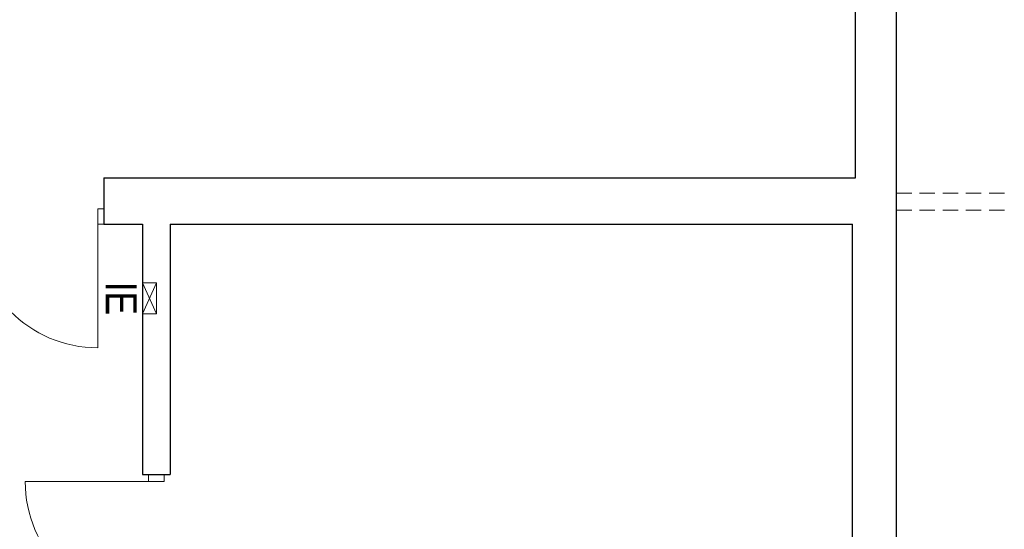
# Model space of a CAD drawing. Extents: x -543332 to -323966, y -9028 to 137422.
# Tile 22 of 250: x -480404 to -474024, y 36743 to 40041. Entities that reach past the tile are written whole.
import ezdxf

# ---------------------------------------------------------------- set-up
doc = ezdxf.new("R2010")
doc.units = 0
doc.header["$MEASUREMENT"] = 0
doc.linetypes.add('Krawędzie ukryte', pattern=[150, 100, -50])
for name, color, linetype, lineweight in [('INSTALACJA IE_Nr_Pióra__88', 8, 'Continuous', 20), ('INWENT OPISY_Nr_Pióra__88', 8, 'Continuous', 20), ('INWENT. DRZWI_Nr_Pióra__5', 8, 'Continuous', 13), ('INWENT.ŚCIANY_Nr_Pióra__1', 8, 'Continuous', 25), ('Istniejące stropy_Nr_Pióra__5', 8, 'Continuous', 13)]:
    doc.layers.add(name, color=color, linetype=linetype, lineweight=lineweight)
doc.styles.add('GENERATED_STYLE_7', font='ARIALN.TTF')

msp = doc.modelspace()

# ---------------------------------------------------------------- linework, layer by layer
at = {"layer": 'INSTALACJA IE_Nr_Pióra__88', "linetype": 'Continuous'}
for p, q in [((-479608.3, 38137.6), (-479608.3, 38337.6)), ((-479608.3, 38337.6), (-479518.3, 38337.6)), ((-479608.3, 38137.6), (-479518.3, 38337.6)), ((-479518.3, 38137.6), (-479608.3, 38337.6)), ((-479518.3, 38337.6), (-479518.3, 38137.6)), ((-479518.3, 38137.6), (-479608.3, 38137.6))]:
    msp.add_line(p, q, dxfattribs=at)
at = {"layer": 'INWENT. DRZWI_Nr_Pióra__5', "linetype": 'Continuous'}
for p, q in [((-479898.3, 38717.6), (-479898.3, 38817.6)), ((-479898.3, 38817.6), (-479858.3, 38817.6)), ((-479858.3, 38717.6), (-479898.3, 38717.6)), ((-479898.3, 38717.6), (-479898.3, 37917.6)), ((-479568.3, 37097.6), (-479568.3, 37052.6)), ((-479468.3, 37052.6), (-479468.3, 37097.6)), ((-479568.3, 37052.6), (-480368.3, 37052.6)), ((-479568.3, 37052.6), (-479468.3, 37052.6))]:
    msp.add_line(p, q, dxfattribs=at)
for centre in [(-479898.3, 38717.6), (-479568.3, 37052.6)]:
    msp.add_arc(centre, 800, 180, 270, dxfattribs=at)
at = {"layer": 'INWENT.ŚCIANY_Nr_Pióra__1', "linetype": 'Continuous'}
for p, q in [((-474988.3, 39017.6), (-474988.3, 44337.6)), ((-474723.3, 33467.6), (-474723.3, 44337.6)), ((-479858.3, 39017.6), (-479858.3, 38717.6)), ((-479858.3, 39017.6), (-474988.3, 39017.6)), ((-479858.3, 38717.6), (-479608.3, 38717.6)), ((-479608.3, 38717.6), (-479608.3, 37097.6)), ((-479428.3, 38717.6), (-479428.3, 37097.6)), ((-479428.3, 38717.6), (-475008.3, 38717.6)), ((-475008.3, 33467.6), (-475008.3, 38717.6)), ((-479608.3, 37097.6), (-479428.3, 37097.6))]:
    msp.add_line(p, q, dxfattribs=at)
at = {"layer": 'Istniejące stropy_Nr_Pióra__5', "linetype": 'Krawędzie ukryte'}
for p, q in [((-474723.3, 38917.6), (-472623.3, 38917.6)), ((-474723.3, 38807.6), (-472623.3, 38807.6))]:
    msp.add_line(p, q, dxfattribs=at)

# ---------------------------------------------------------------- texts
at = {"layer": 'INWENT OPISY_Nr_Pióra__88', "linetype": 'Continuous', "insert": (-479646.2, 38237.6), "char_height": 200, "attachment_point": 2, "rotation": 270, "style": 'GENERATED_STYLE_7'}
msp.add_mtext('{IE}', dxfattribs=at)

doc.saveas('drawing.dxf')
